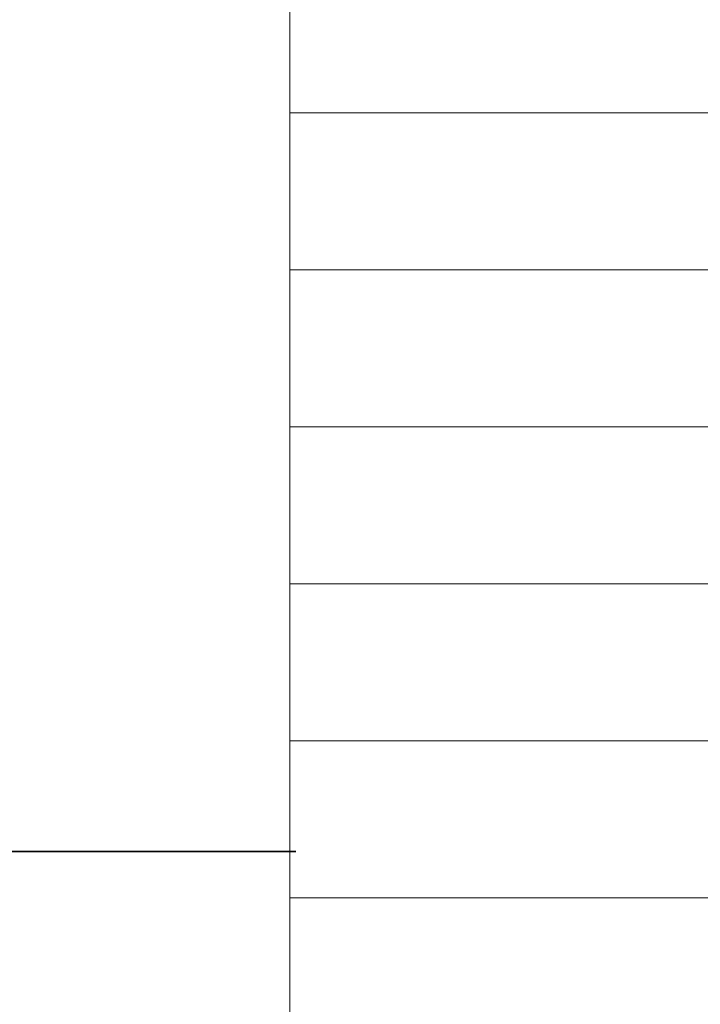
# Model space of a CAD drawing. Header units: millimetres. Extents: x -12988 to 25758, y 6227 to 71097.
# Tile 8 of 28: x 4317 to 4434, y 18233 to 18402. Entities that reach past the tile are written whole.
import ezdxf

# ---------------------------------------------------------------- set-up
doc = ezdxf.new("R2010")
doc.units = ezdxf.units.MM
for name, color, linetype, lineweight in [('!1 SCHODY', 4, 'Continuous', 25), ('!ŚCIANA ZEW.', 4, 'Continuous', 35), ('0! WIZJA', 210, 'Continuous', 18)]:
    doc.layers.add(name, color=color, linetype=linetype, lineweight=lineweight)

msp = doc.modelspace()

# ---------------------------------------------------------------- linework, layer by layer
at = {"layer": '!1 SCHODY'}
msp.add_line((4241.891, 18259.303), (4363.391, 18259.303), dxfattribs=at)
at = {"layer": '!ŚCIANA ZEW.'}
msp.add_line((4241.891, 18259.303), (4364.891, 18259.303), dxfattribs=at)
at = {"layer": '0! WIZJA'}
msp.add_line((4363.891, 18791.303), (4363.891, 18035.303), dxfattribs=at)
at = {"layer": '0! WIZJA', "ltscale": 0.5}
for p, q in [((4500.891, 18386.303), (4363.891, 18386.303)), ((4500.891, 18359.303), (4363.891, 18359.303)), ((4500.891, 18332.303), (4363.891, 18332.303)), ((4500.891, 18305.303), (4363.891, 18305.303)), ((4500.891, 18278.303), (4363.891, 18278.303)), ((4500.891, 18251.303), (4363.891, 18251.303))]:
    msp.add_line(p, q, dxfattribs=at)

doc.saveas('drawing.dxf')
